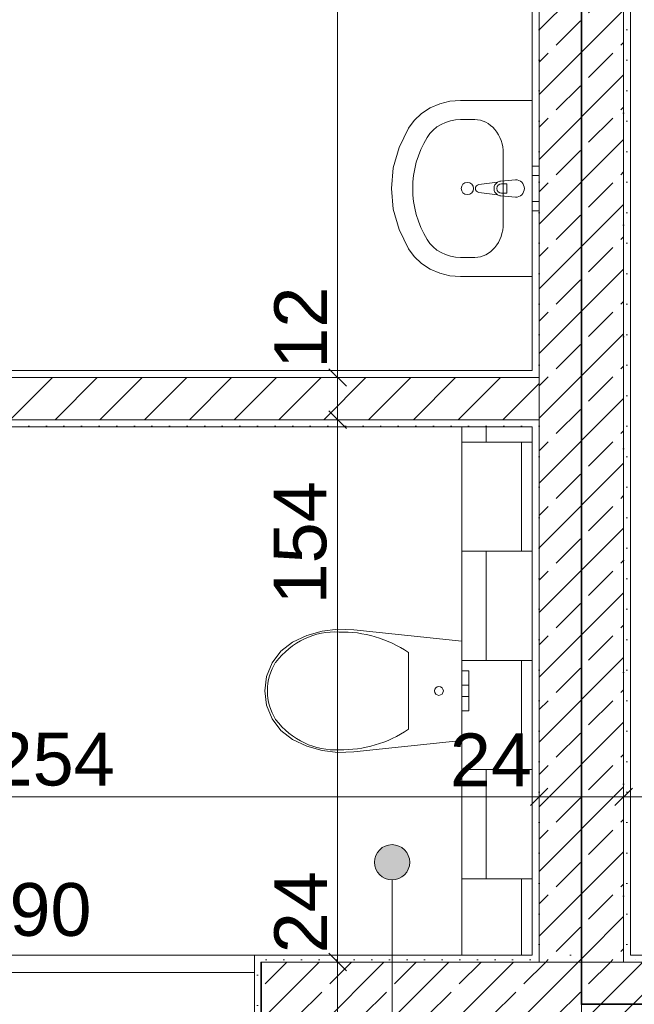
# Model space of a CAD drawing. Header units: millimetres. Extents: x -126905 to -83905, y -179170 to 5194.
# Tile 20 of 56: x -113626 to -111879, y -102967 to -100170. Entities that reach past the tile are written whole.
import ezdxf
from ezdxf.enums import TextEntityAlignment as Align

# ---------------------------------------------------------------- set-up
doc = ezdxf.new("R2010")
doc.units = ezdxf.units.MM
doc.header["$MEASUREMENT"] = 0
doc.linetypes.add('Kropki i Kreski', pattern=[335.138881, 176.388884, -88.194442, 0, -70.555556])
doc.linetypes.add('Kropkowana', pattern=[317.499995, 0, -317.499995])
for name, color, linetype, lineweight in [('Nowe_0_Nr_pióra__41', 7, 'Continuous', 13), ('Nowe_Konstrukcja - Stropy_Nr_pióra__126', 255, 'Continuous', 0), ('Nowe_Konstrukcja - Ściany zew_Nr_pióra__21', 7, 'Continuous', 20), ('Nowe_Konstrukcja - Ściany zew_Nr_pióra__3', 7, 'Continuous', 13), ('Nowe_Okna Archicada_Nr_pióra__3', 7, 'Continuous', 13), ('Nowe_Osie_Nr_pióra__4', 8, 'Continuous', 13), ('Nowe_Wymiarowanie - Ogólne_Nr_pióra__42', 8, 'Continuous', 25), ('Nowe_zagospodarowanie_Nr_pióra__21', 7, 'Continuous', 20), ('Nowe_Znaczniki okien Archicada_Nr_pióra__2', 8, 'Continuous', 15), ('Nowe_Znaczniki okien Archicada_Nr_pióra__7', 7, 'Continuous', 35)]:
    doc.layers.add(name, color=color, linetype=linetype, lineweight=lineweight)
for name, color, linetype, lineweight, true_color in [('Nowe_0_Nr_pióra__8', 7, 'Continuous', 35, 0xa80f02), ('Nowe_Elementy Modelu - Strefy_Nr_pióra__121', 7, 'Continuous', 0, 0xd5e3e3), ('Nowe_Konstrukcja - Ściany zew_Nr_pióra__23', 7, 'Continuous', 13, 0x858585), ('Nowe_Konstrukcja - Ściany zew_Nr_pióra__62', 7, 'Continuous', 18, 0xaaaaaa), ('Nowe_Wnętrze - Umeblowanie_Nr_pióra__75', 7, 'Continuous', 13, 0xaaaaaa), ('Nowe_Wymiarowanie - Ogólne_Nr_pióra__81', 7, 'Continuous', 13, 0x6a6a6a), ('Nowe_Znaczniki okien Archicada_Nr_pióra__81', 7, 'Continuous', 13, 0x6a6a6a)]:
    doc.layers.add(name, color=color, linetype=linetype, lineweight=lineweight, true_color=true_color)
for name, color, linetype in [('Nowe_Konstrukcja - Stropy', 7, 'Continuous'), ('Nowe_Konstrukcja - Ściany zew', 7, 'Continuous'), ('Nowe_Osie', 7, 'Continuous'), ('Nowe_Wnętrze - Umeblowanie', 7, 'Continuous'), ('Nowe_Wymiarowanie - Ogólne', 7, 'Continuous'), ('Nowe_zagospodarowanie', 7, 'Continuous'), ('Nowe_Znaczniki okien Archicada', 7, 'Continuous')]:
    doc.layers.add(name, color=color, linetype=linetype)
doc.styles.add('STYL_AUTOMATYCZNY_1', font='arial.ttf')
doc.linetypes.add('REI 60', pattern='A,0,[2,PB-ARCH-004 RZUT II PIÄTRA_2.Kondygnacja1.Shx,S=5.15873,R=0,X=0,Y=-0.001199],-650,0', length=650)
doc.dimstyles.new('STYL_AUTOMATYCZNY__1', dxfattribs={"dimtxt": 150, "dimasz": 47.5, "dimexe": 0.18, "dimexo": 0.0625, "dimgap": 0, "dimtad": 1, "dimdec": 0, "dimlfac": 0.1, "dimzin": 0, "dimdsep": 46, "dimtxsty": 'STYL_AUTOMATYCZNY_1', "dimblk": 'ARROWHEAD_6', "dimblk1": 'ARROWHEAD_6', "dimblk2": 'ARROWHEAD_6', "dimcen": 0.09, "dimse1": 1, "dimse2": 1, "dimclrd": 256, "dimclre": 256, "dimclrt": 8, "dimazin": 0, "dimtfac": 1, "dimtdec": 4, "dimtmove": 0, "dimatfit": 3, "dimfxl": 0, "dimtolj": 1, "dimtzin": 0, "dimarcsym": 0})
doc.dimstyles.new('STYL_AUTOMATYCZNY__2', dxfattribs={"dimtxt": 150, "dimasz": 47.5, "dimexe": 0.18, "dimexo": 0.0625, "dimgap": 0, "dimtad": 1, "dimtih": 1, "dimtoh": 1, "dimdec": 0, "dimlfac": 0.1, "dimzin": 0, "dimdsep": 46, "dimtxsty": 'STYL_AUTOMATYCZNY_1', "dimblk": 'ARROWHEAD_6', "dimblk1": 'ARROWHEAD_6', "dimblk2": 'ARROWHEAD_6', "dimcen": 0.09, "dimse1": 1, "dimse2": 1, "dimclrd": 256, "dimclre": 256, "dimclrt": 8, "dimazin": 0, "dimtfac": 1, "dimtdec": 4, "dimtmove": 0, "dimatfit": 3, "dimfxl": 0, "dimtolj": 1, "dimtzin": 0, "dimarcsym": 0})
doc.dimstyles.new('STYL_AUTOMATYCZNY__3', dxfattribs={"dimtxt": 150, "dimasz": 47.5, "dimexe": 0.18, "dimexo": 0.0625, "dimgap": 0, "dimtad": 1, "dimdec": 0, "dimlfac": 0.1, "dimzin": 0, "dimdsep": 46, "dimtxsty": 'STYL_AUTOMATYCZNY_1', "dimblk": 'ARROWHEAD_6', "dimblk1": 'ARROWHEAD_6', "dimblk2": 'ARROWHEAD_6', "dimcen": 0.09, "dimse1": 1, "dimse2": 1, "dimclrd": 256, "dimclre": 256, "dimclrt": 8, "dimazin": 0, "dimtfac": 1, "dimtdec": 4, "dimtmove": 2, "dimatfit": 3, "dimfxl": 0, "dimtolj": 1, "dimtzin": 0, "dimarcsym": 0})
pattern_1 = [(45, (0, 0), (-91.92388, 91.92388), []), (45, (-45.96, 45.96), (-91.92388, 91.92388), [97.5, -32.5])]
pattern_2 = [(0, (0, 0), (0, 86.60254), [0, -50]), (0, (25, 43.3), (0, 86.60254), [0, -50])]
pattern_3 = [(45, (0, 0), (-63.63961, 63.63961), [])]

# ---------------------------------------------------------------- blocks, each defined once
blk = doc.blocks.new('*X56')
at = {"layer": 'Nowe_Konstrukcja - Ściany zew_Nr_pióra__62', "color": 253, "linetype": 'Continuous', "lineweight": 18, "true_color": 0xaaaaaa}
for p, q in [((-112300, -101370), (-112300, -101326.5)), ((-112300, -101370), (-112369.5, -101370)), ((-112169.5, -101370), (-112300, -101370)), ((-112200, -101680), (-112200, -101370)), ((-112200, -101680), (-112369.5, -101680)), ((-112300, -101990), (-112300, -101680)), ((-112169.5, -101680), (-112200, -101680)), ((-112300, -101990), (-112369.5, -101990)), ((-112169.5, -101990), (-112300, -101990)), ((-112200, -102300), (-112200, -101990)), ((-112200, -102300), (-112369.5, -102300)), ((-112300, -102610), (-112300, -102300)), ((-112169.5, -102300), (-112200, -102300)), ((-112300, -102610), (-112369.5, -102610)), ((-112169.5, -102610), (-112300, -102610)), ((-112200, -102826.6), (-112200, -102610))]:
    blk.add_line(p, q, dxfattribs=at)
blk = doc.blocks.new('Wypełnienie_1_1', base_point=(0, 0))
at = {"layer": 'Nowe_Konstrukcja - Ściany zew_Nr_pióra__62', "color": 253, "linetype": 'Continuous', "lineweight": 18, "true_color": 0xaaaaaa}
blk.add_blockref('*X56', (0, 0), dxfattribs=at)
blk = doc.blocks.new('Strop_1_1', base_point=(-95969.4, -92006.6))
at = {"layer": 'Nowe_Konstrukcja - Stropy_Nr_pióra__126', "color": 255, "linetype": 'Kropkowana', "lineweight": 0, "flags": 128}
blk.add_lwpolyline([(-95969.4, -92006.6), (-121789.5, -92006.6), (-121789.5, -102826.6), (-111909.5, -102826.6), (-111909.5, -100086.6), (-107469, -100086.6), (-107469, -102826.6), (-95969.4, -102826.6)], close=True, dxfattribs=at)
blk = doc.blocks.new('Ściana_4_1', base_point=(-112029.5, -97746.6))
at = {"layer": 'Nowe_Konstrukcja - Ściany zew_Nr_pióra__23', "linetype": 'Continuous', "lineweight": 13, "true_color": 0x858585}
h = blk.add_hatch(dxfattribs=at)
h.set_pattern_fill('Tynk_0001', color=252, style=0, pattern_type=2)
h.set_pattern_definition(pattern_2)
h.paths.add_polyline_path([(-112149.5, -101166.5), (-112149.5, -98758), (-112169.5, -98758), (-112169.5, -101166.5)])
h = blk.add_hatch(dxfattribs=at)
h.set_pattern_fill('Beton_zbrojony_0001', color=252, style=0, pattern_type=2)
h.set_pattern_definition(pattern_1)
h.paths.add_polyline_path([(-112149.5, -100086.6), (-112149.5, -102826.6), (-111909.5, -102826.6), (-111909.5, -100086.6)])
h = blk.add_hatch(dxfattribs=at)
h.set_pattern_fill('Tynk_0001', color=252, style=0, pattern_type=2)
h.set_pattern_definition(pattern_2)
h.paths.add_polyline_path([(-111909.5, -100106.6), (-111909.5, -102826.6), (-111889.5, -102826.6), (-111889.5, -100106.6)])
h = blk.add_hatch(dxfattribs=at)
h.set_pattern_fill('Tynk_0001', color=252, style=0, pattern_type=2)
h.set_pattern_definition(pattern_2)
h.paths.add_polyline_path([(-112149.5, -101186.5), (-112149.5, -101166.5), (-112169.5, -101166.5), (-112169.5, -101186.5)])
h = blk.add_hatch(dxfattribs=at)
h.set_pattern_fill('Tynk_0001', color=252, style=0, pattern_type=2)
h.set_pattern_definition(pattern_2)
h.paths.add_polyline_path([(-112149.5, -101326.5), (-112149.5, -101306.5), (-112169.5, -101306.5), (-112169.5, -101326.5)])
h = blk.add_hatch(dxfattribs=at)
h.set_pattern_fill('Tynk_0001', color=252, style=0, pattern_type=2)
h.set_pattern_definition(pattern_2)
h.paths.add_polyline_path([(-112169.5, -101326.5), (-112169.5, -102826.6), (-112149.5, -102826.6), (-112149.5, -101326.5)])
h = blk.add_hatch(dxfattribs=at)
h.set_pattern_fill('Beton_zbrojony_0001', color=252, style=0, pattern_type=2)
h.set_pattern_definition(pattern_1)
h.paths.add_polyline_path([(-111909.5, -102826.6), (-112149.5, -102826.6), (-112149.5, -102846.6), (-111909.5, -102846.6)])
at = {"layer": 'Nowe_Konstrukcja - Ściany zew_Nr_pióra__21', "color": 7, "linetype": 'Continuous', "lineweight": 20, "flags": 128}
for points in [[(-112169.5, -98758), (-112169.5, -101166.5)], [(-111889.5, -102826.6), (-111889.5, -100106.6)], [(-112169.5, -101326.5), (-112169.5, -102826.6)]]:
    blk.add_lwpolyline(points, dxfattribs=at)
at = {"layer": 'Nowe_Konstrukcja - Ściany zew_Nr_pióra__3', "color": 7, "linetype": 'Continuous', "lineweight": 13}
for p, q in [((-112149.5, -100086.6), (-112149.5, -101186.5)), ((-111909.5, -102826.6), (-111909.5, -100086.6)), ((-112149.5, -101186.5), (-112169.5, -101186.5)), ((-112149.5, -101306.5), (-112149.5, -101186.5)), ((-112169.5, -101306.5), (-112149.5, -101306.5)), ((-112149.5, -101306.5), (-112149.5, -102826.6)), ((-112149.5, -102826.6), (-112149.5, -102846.6)), ((-111909.5, -102846.6), (-111909.5, -102826.6)), ((-112149.5, -102846.6), (-111909.5, -102846.6))]:
    blk.add_line(p, q, dxfattribs=at)
blk = doc.blocks.new('Ściana_7_1', base_point=(-112029.5, -101326.5))
at = {"layer": 'Nowe_Konstrukcja - Ściany zew_Nr_pióra__23', "linetype": 'Continuous', "lineweight": 13, "true_color": 0x858585}
h = blk.add_hatch(dxfattribs=at)
h.set_pattern_fill('Tynk_0001', color=252, style=0, pattern_type=2)
h.set_pattern_definition(pattern_2)
h.paths.add_polyline_path([(-113719.5, -101186.5), (-112169.5, -101186.5), (-112169.5, -101166.5), (-113719.5, -101166.5)])
h = blk.add_hatch(dxfattribs=at)
h.set_pattern_fill('Bloczki_ceramiczne_0001', color=252, style=0, pattern_type=2)
h.set_pattern_definition(pattern_3)
h.paths.add_polyline_path([(-113719.5, -101186.5), (-113719.5, -101266.5), (-113719.5, -101306.5), (-112169.5, -101306.5), (-112169.5, -101186.5)])
h = blk.add_hatch(dxfattribs=at)
h.set_pattern_fill('Bloczki_ceramiczne_0001', color=252, style=0, pattern_type=2)
h.set_pattern_definition(pattern_3)
h.paths.add_polyline_path([(-112149.5, -101306.5), (-112149.5, -101186.5), (-112169.5, -101186.5), (-112169.5, -101306.5)])
h = blk.add_hatch(dxfattribs=at)
h.set_pattern_fill('Tynk_0001', color=252, style=0, pattern_type=2)
h.set_pattern_definition(pattern_2)
h.paths.add_polyline_path([(-113719.5, -101326.5), (-112169.5, -101326.5), (-112169.5, -101306.5), (-113719.5, -101306.5)])
at = {"layer": 'Nowe_Konstrukcja - Ściany zew_Nr_pióra__21', "color": 7, "linetype": 'Continuous', "lineweight": 20, "flags": 128}
for points in [[(-112169.5, -101166.5), (-113719.5, -101166.5)], [(-113719.5, -101326.5), (-112169.5, -101326.5)]]:
    blk.add_lwpolyline(points, dxfattribs=at)
at = {"layer": 'Nowe_Konstrukcja - Ściany zew_Nr_pióra__3', "color": 7, "linetype": 'Continuous', "lineweight": 13}
for p, q in [((-112169.5, -101186.5), (-113719.5, -101186.5)), ((-112149.5, -101186.5), (-112169.5, -101186.5)), ((-112149.5, -101306.5), (-112149.5, -101186.5)), ((-113719.5, -101306.5), (-112169.5, -101306.5)), ((-112169.5, -101306.5), (-112149.5, -101306.5))]:
    blk.add_line(p, q, dxfattribs=at)
blk = doc.blocks.new('Ściana_28_1', base_point=(-112940.5, -102966.6))
at = {"layer": 'Nowe_Konstrukcja - Ściany zew_Nr_pióra__23', "linetype": 'Continuous', "lineweight": 13, "true_color": 0x858585}
h = blk.add_hatch(dxfattribs=at)
h.set_pattern_fill('Tynk_0001', color=252, style=0, pattern_type=2)
h.set_pattern_definition(pattern_2)
h.paths.add_polyline_path([(-112169.5, -102826.6), (-112940.5, -102826.6), (-112940.5, -102846.6), (-112169.5, -102846.6)])
h = blk.add_hatch(dxfattribs=at)
h.set_pattern_fill('Tynk_0001', color=252, style=0, pattern_type=2)
h.set_pattern_definition(pattern_2)
h.paths.add_polyline_path([(-112149.5, -102826.6), (-112169.5, -102826.6), (-112169.5, -102846.6), (-112149.5, -102846.6)])
h = blk.add_hatch(dxfattribs=at)
h.set_pattern_fill('Tynk_0001', color=252, style=0, pattern_type=2)
h.set_pattern_definition(pattern_2)
h.paths.add_polyline_path([(-111889.5, -102826.6), (-111909.5, -102826.6), (-111909.5, -102846.6), (-111889.5, -102846.6)])
h = blk.add_hatch(dxfattribs=at)
h.set_pattern_fill('Tynk_0001', color=252, style=0, pattern_type=2)
h.set_pattern_definition(pattern_2)
h.paths.add_polyline_path([(-107479.2, -102826.6), (-111889.5, -102826.6), (-111889.5, -102846.6), (-107479.2, -102846.6)])
h = blk.add_hatch(dxfattribs=at)
h.set_pattern_fill('Beton_zbrojony_0001', color=252, style=0, pattern_type=2)
h.set_pattern_definition(pattern_1)
h.paths.add_polyline_path([(-112940.5, -102846.6), (-112940.5, -103086.6), (-107479.2, -103086.6), (-107479.2, -102846.6)])
at = {"layer": 'Nowe_Konstrukcja - Ściany zew_Nr_pióra__21', "color": 7, "linetype": 'Continuous', "lineweight": 20, "flags": 128}
for points in [[(-112169.5, -102826.6), (-112940.5, -102826.6)], [(-107479.2, -102826.6), (-111889.5, -102826.6)], [(-112940.5, -102846.6), (-112940.5, -103086.6)]]:
    blk.add_lwpolyline(points, dxfattribs=at)
at = {"layer": 'Nowe_Konstrukcja - Ściany zew_Nr_pióra__3', "color": 7, "linetype": 'Continuous', "lineweight": 13}
for p, q in [((-112149.5, -102826.6), (-112149.5, -102846.6)), ((-111909.5, -102846.6), (-111909.5, -102826.6)), ((-112149.5, -102846.6), (-112940.5, -102846.6)), ((-112149.5, -102846.6), (-111909.5, -102846.6)), ((-107479.2, -102846.6), (-111909.5, -102846.6))]:
    blk.add_line(p, q, dxfattribs=at)
blk = doc.blocks.new('Okno 27_4')
at = {"layer": 'Nowe_Okna Archicada_Nr_pióra__3', "color": 7, "linetype": 'Continuous', "lineweight": 13}
for p, q in [((-750, 260), (-730, 260)), ((-730, 0), (-730, 260)), ((750, 260), (730, 260)), ((730, 0), (730, 260)), ((-730, 210), (730, 210)), ((-750, 0), (-725, 0)), ((-750, -50), (-750, 0)), ((-750, -50), (-750, 0)), ((-725, 25), (-675, 25)), ((-725, -25), (-725, 25)), ((-725, 0), (-725, -25)), ((-675, 25), (675, 25)), ((-675, 25), (-675, -25)), ((-675, 25), (675, 25)), ((-675, 0), (675, 0)), ((675, -25), (675, 25)), ((675, 25), (725, 25)), ((725, 25), (725, -25)), ((725, -25), (725, 0)), ((725, 0), (750, 0)), ((750, -50), (750, 0)), ((750, -50), (750, 0)), ((-725, -25), (-700, -25)), ((-675, -25), (-725, -25)), ((-700, -25), (-700, -50)), ((675, -25), (-675, -25)), ((725, -25), (675, -25)), ((700, -50), (700, -25)), ((700, -25), (725, -25)), ((-700, -50), (-750, -50)), ((-730, -50), (-730, -170)), ((700, -50), (-700, -50)), ((750, -50), (700, -50)), ((730, -50), (730, -170)), ((-750, -170), (-730, -170)), ((-730, -170), (730, -170)), ((750, -170), (730, -170))]:
    blk.add_line(p, q, dxfattribs=at)
blk = doc.blocks.new('Znacznik O 27_18')
at = {"layer": 'Nowe_Znaczniki okien Archicada_Nr_pióra__2', "color": 8, "linetype": 'Continuous', "lineweight": 15, "flags": 128}
blk.add_lwpolyline([(-200, -1180, 1), (200, -1180, 1)], format="xyb", close=True, dxfattribs=at)
at = {"layer": 'Nowe_Znaczniki okien Archicada_Nr_pióra__81', "color": 251, "linetype": 'Continuous', "lineweight": 13, "true_color": 0x6a6a6a}
blk.add_line((0, -980), (0, 300), dxfattribs=at)
at = {"layer": 'Nowe_Znaczniki okien Archicada_Nr_pióra__7', "color": 7, "lineweight": 35, "char_height": 150, "attachment_point": 7, "style": 'STYL_AUTOMATYCZNY_1'}
for s, insert in [('\\A1;{\\pql;\\pt0;\\fArial|b0|i0|c238|p0;\\W1.000000;hp 90\\fArial|b0|i0|c238|p0;\\W1.000000;\\A1{\\H.66x;\\S^  ;}\\fArial|b0|i0|c238|p0;\\W1.000000;\\fArial|b0|i0|c238|p0;\\W1.000000;}', (-257.4, 9.1)), ('\\A1;{\\pql;\\pt0;\\fArial|b0|i0|c238|p0;\\W1.000000;O5\\fArial|b0|i0|c238|p0;\\W1.000000;\\fArial|b0|i0|c238|p0;\\W1.000000;\\fArial|b0|i0|c238|p0;\\W1.000000;}', (-137.2, -1257.5))]:
    blk.add_mtext(s, dxfattribs=dict(at, insert=insert))
at = {"layer": 'Nowe_Znaczniki okien Archicada_Nr_pióra__7', "color": 7, "lineweight": 35, "char_height": 150, "attachment_point": 7, "rotation": 90, "style": 'STYL_AUTOMATYCZNY_1'}
for s, insert in [('\\A1;{\\pql;\\pt0;\\fArial|b0|i0|c238|p0;\\W1.000000;150\\fArial|b0|i0|c238|p0;\\W1.000000;\\A1{\\H.66x;\\S^  ;}\\fArial|b0|i0|c238|p0;\\W1.000000;\\fArial|b0|i0|c238|p0;\\W1.000000;}', (-72.5, -852.5)), ('\\A1;{\\pql;\\pt0;\\fArial|b0|i0|c238|p0;\\W1.000000;196\\fArial|b0|i0|c238|p0;\\W1.000000;\\A1{\\H.66x;\\S^  ;}\\fArial|b0|i0|c238|p0;\\W1.000000;\\fArial|b0|i0|c238|p0;\\W1.000000;}', (227.5, -852.5))]:
    blk.add_mtext(s, dxfattribs=dict(at, insert=insert))
blk = doc.blocks.new('Ściana_42_1', base_point=(-114438.8, -102966.6))
at = {"layer": 'Nowe_Konstrukcja - Ściany zew_Nr_pióra__23', "linetype": 'Continuous', "lineweight": 13, "true_color": 0x858585}
h = blk.add_hatch(dxfattribs=at)
h.set_pattern_fill('Tynk_0001', color=252, style=0, pattern_type=2)
h.set_pattern_definition(pattern_2)
h.paths.add_polyline_path([(-114438.7, -102826.6), (-114438.8, -102826.6), (-114438.8, -102846.6), (-114438.7, -102846.6)])
h = blk.add_hatch(dxfattribs=at)
h.set_pattern_fill('Tynk_0001', color=252, style=0, pattern_type=2)
h.set_pattern_definition(pattern_2)
h.paths.add_polyline_path([(-114418.7, -102826.6), (-114438.7, -102826.6), (-114438.7, -102846.6), (-114438.7, -103086.6), (-114418.7, -103086.6)])
h = blk.add_hatch(dxfattribs=at)
h.set_pattern_fill('Tynk_0001', color=252, style=0, pattern_type=2)
h.set_pattern_definition(pattern_2)
h.paths.add_polyline_path([(-112938.7, -102826.6), (-112958.7, -102826.6), (-112958.7, -103086.6), (-112938.7, -103086.6), (-112938.7, -102846.6)])
h = blk.add_hatch(dxfattribs=at)
h.set_pattern_fill('Bloczki_ceramiczne_0001', color=252, style=0, pattern_type=2)
h.set_pattern_definition(pattern_3)
h.paths.add_polyline_path([(-114438.8, -102846.6), (-114438.8, -103086.6), (-114438.7, -103086.6), (-114438.7, -102846.6)])
h = blk.add_hatch(dxfattribs=at)
h.set_pattern_fill('Izolacja_miękka_0001', color=252, style=0, pattern_type=2)
h.set_pattern_definition([(60, (0, 0), (-64.951905, 37.5), []), (120, (0, 0), (64.951905, 37.5), [])])
h.paths.add_polyline_path([(-114438.8, -103236.6), (-114438.7, -103236.6), (-114438.7, -103136.6), (-114438.7, -103086.6), (-114438.8, -103086.6)])
h = blk.add_hatch(dxfattribs=at)
h.set_pattern_fill('Tynk_0001', color=252, style=0, pattern_type=2)
h.set_pattern_definition(pattern_2)
h.paths.add_polyline_path([(-114438.7, -103256.6), (-114418.7, -103256.6), (-114418.7, -103136.6), (-114438.7, -103136.6), (-114438.7, -103236.6)])
h = blk.add_hatch(dxfattribs=at)
h.set_pattern_fill('Tynk_0001', color=252, style=0, pattern_type=2)
h.set_pattern_definition(pattern_2)
h.paths.add_polyline_path([(-112958.7, -103256.6), (-112938.7, -103256.6), (-112938.7, -103236.6), (-112938.7, -103136.6), (-112958.7, -103136.6)])
h = blk.add_hatch(dxfattribs=at)
h.set_pattern_fill('Tynk_0001', color=252, style=0, pattern_type=2)
h.set_pattern_definition(pattern_2)
h.paths.add_polyline_path([(-114438.7, -103236.6), (-114438.8, -103236.6), (-114438.8, -103256.6), (-114438.7, -103256.6)])
at = {"layer": 'Nowe_Konstrukcja - Ściany zew_Nr_pióra__21', "color": 7, "linetype": 'Continuous', "lineweight": 20}
for p, q in [((-114438.7, -102826.6), (-114418.7, -102826.6)), ((-114418.7, -103086.6), (-114418.7, -102826.6)), ((-112958.7, -103086.6), (-112958.7, -102826.6)), ((-112938.7, -102826.6), (-112958.7, -102826.6)), ((-114438.7, -103086.6), (-114418.7, -103086.6)), ((-114438.7, -103136.6), (-114438.7, -103086.6)), ((-112938.7, -103086.6), (-112958.7, -103086.6)), ((-112938.7, -103136.6), (-112938.7, -103086.6)), ((-114438.7, -103136.6), (-114418.7, -103136.6)), ((-114418.7, -103136.6), (-114418.7, -103256.6)), ((-112958.7, -103136.6), (-112958.7, -103256.6)), ((-112938.7, -103136.6), (-112958.7, -103136.6)), ((-114438.7, -103256.6), (-114418.7, -103256.6)), ((-112938.7, -103256.6), (-112958.7, -103256.6))]:
    blk.add_line(p, q, dxfattribs=at)
at = {"layer": 'Nowe_Konstrukcja - Ściany zew_Nr_pióra__21', "color": 7, "linetype": 'Continuous', "lineweight": 20, "flags": 128}
for points in [[(-114438.7, -102826.6), (-114438.8, -102826.6)], [(-114438.8, -103236.6), (-114438.8, -103256.6)]]:
    blk.add_lwpolyline(points, dxfattribs=at)
at = {"layer": 'Nowe_Konstrukcja - Ściany zew_Nr_pióra__3', "color": 7, "linetype": 'Continuous', "lineweight": 13}
for p, q in [((-114438.7, -102846.6), (-114438.8, -102846.6)), ((-114438.7, -102846.6), (-114438.7, -103086.6)), ((-112938.7, -102846.6), (-112938.7, -103086.6)), ((-114438.8, -103086.6), (-114438.7, -103086.6)), ((-114438.7, -103236.6), (-114438.7, -103136.6)), ((-112938.7, -103236.6), (-112938.7, -103136.6)), ((-114438.8, -103236.6), (-114438.7, -103236.6))]:
    blk.add_line(p, q, dxfattribs=at)
at = {"layer": 'Nowe_Okna Archicada_Nr_pióra__3', "color": 7, "linetype": 'Continuous', "lineweight": 13, "xscale": -1, "zscale": 1000}
blk.add_blockref('Okno 27_4', (-113688.7, -103086.6), dxfattribs=at)
at = {"layer": 'Nowe_Znaczniki okien Archicada', "color": 251, "lineweight": 13, "true_color": 0x6a6a6a}
blk.add_blockref('Znacznik O 27_18', (-113688.7, -102826.6), dxfattribs=at)
blk = doc.blocks.new('WC 27')
at = {"layer": 'Nowe_Wnętrze - Umeblowanie_Nr_pióra__75', "color": 253, "linetype": 'Continuous', "lineweight": 13, "true_color": 0xaaaaaa}
for p, q in [((-57, 20), (-40.3, 20)), ((-57, 0), (-57, 20)), ((-40.3, 20), (-16, 20)), ((-16, 20), (-11.3, 20)), ((-16, 0), (-16, 20)), ((-11.3, 20), (0, 20)), ((0, 20), (11.3, 20)), ((0, 0), (11.3, 0)), ((11.3, 20), (16, 20)), ((11.3, 0), (16, 0)), ((16, 0), (16, 20)), ((16, 20), (40.3, 20)), ((16, 0), (40.3, 0)), ((40.3, 20), (57, 20)), ((40.3, 0), (57, 0)), ((57, 0), (57, 20)), ((-57, 0), (-40.3, 0)), ((-40.3, 0), (-16, 0)), ((-16, 0), (-11.3, 0)), ((-11.3, 0), (0, 0)), ((0, -151.4), (-108.9, -151.4)), ((108.9, -151.4), (0, -151.4))]:
    blk.add_line(p, q, dxfattribs=at)
at = {"layer": 'Nowe_Wnętrze - Umeblowanie_Nr_pióra__75', "color": 253, "linetype": 'Continuous', "lineweight": 13, "true_color": 0xaaaaaa, "flags": 128}
blk.add_lwpolyline([(-169.4, -396.7), (-157, -440.3), (-138, -481.3), (-112.4, -513.9), (-79.4, -538.8), (-41, -554.6), (0, -560), (41, -554.6), (79.4, -538.8), (112.4, -513.9), (138, -481.3), (157, -440.3), (169.4, -396.7), (174.9, -351.8), (173.3, -306.6), (141, 0), (-141, 0), (-173.3, -306.6), (-174.9, -351.8)], close=True, dxfattribs=at)
at = {"layer": 'Nowe_Wnętrze - Umeblowanie_Nr_pióra__75', "color": 253, "linetype": 'Continuous', "lineweight": 13, "true_color": 0xaaaaaa}
blk.add_circle((0, -65), 12.7, dxfattribs=at)
for centre, major_axis, start_param, end_param in [((258.1, -339.4), (425.3, 0), 2.612188, 3.165208), ((-258.1, -339.4), (425.3, 0), 6.259567, 6.812588), ((89.5, -360.8), (256.9, 0), 3.085861, 3.98645), ((-89.5, -360.8), (256.9, 0), 5.438324, 6.338913), ((0.8, -431.2), (138.5, 0), 4.079884, 4.706528), ((-0.8, -431.2), (138.5, 0), 4.71825, 5.344894)]:
    blk.add_ellipse(centre, major_axis=major_axis, ratio=0.875546, start_param=start_param, end_param=end_param, dxfattribs=at)
blk = doc.blocks.new('Umywalka 27')
at = {"layer": 'Nowe_Wnętrze - Umeblowanie_Nr_pióra__75', "color": 253, "linetype": 'Continuous', "lineweight": 13, "true_color": 0xaaaaaa}
for p, q in [((99, -82.1), (-99, -82.1)), ((-13.6, -86.8), (-13.6, -72)), ((-13.6, -72), (13.6, -72)), ((13.6, -72), (13.6, -86.8)), ((-195.7, -162.9), (-195.7, -203.6)), ((195.7, -162.9), (195.7, -203.6))]:
    blk.add_line(p, q, dxfattribs=at)
at = {"layer": 'Nowe_Wnętrze - Umeblowanie_Nr_pióra__75', "color": 253, "linetype": 'Continuous', "lineweight": 13, "true_color": 0xaaaaaa, "flags": 128}
for points in [[(-250, 0), (-250, -203.6), (-247.6, -233.6), (-240.4, -262.6), (-228.7, -289.8), (-212.9, -314.1), (-193.5, -335), (-171, -351.6), (-116.7, -378.3), (-59.1, -394.5), (0, -400), (59.1, -394.5), (116.7, -378.3), (171, -351.6), (193.5, -335), (212.9, -314.1), (228.7, -289.8), (240.4, -262.6), (247.6, -233.6), (250, -203.6), (250, 0)], [(-63.5, 0), (-36.5, 0), (-36.5, 20), (-63.5, 20)], [(36.5, 0), (63.5, 0), (63.5, 20), (36.5, 20)]]:
    blk.add_lwpolyline(points, close=True, dxfattribs=at)
blk.add_lwpolyline([(-25, -47.1), (-21, -89, 0.12102), (-17.7, -98.5), (-11.1, -151.5, 0.882566), (11.1, -151.5), (17.7, -98.5, 0.12102), (21, -89), (25, -47.1, 1)], format="xyb", close=True, dxfattribs=at)
at = {"layer": 'Nowe_Wnętrze - Umeblowanie_Nr_pióra__75', "color": 253, "linetype": 'Continuous', "lineweight": 13, "true_color": 0xaaaaaa}
blk.add_circle((0, -184.1), 17.5, dxfattribs=at)
for centre, radius, start, end in [((0, -87.1), 21.1, 212.771, 327.229), ((0, -86.8), 13.6, 180, 0)]:
    blk.add_arc(centre, radius, start, end, dxfattribs=at)
for centre, major_axis, ratio, start_param, end_param in [((-98.9, -162.9), (96.7, 0), 0.835889, 1.570796, 3.141593), ((98.9, -162.9), (96.7, 0), 0.835889, 0, 1.570796), ((-99, -203.6), (0, 107.7), 0.896739, 1.570796, 2.644618), ((99, -203.6), (0, 107.7), 0.896739, 3.638567, 4.712389), ((0, 0), (0, 339.4), 0.896739, 2.644618, 3.638567)]:
    blk.add_ellipse(centre, major_axis=major_axis, ratio=ratio, start_param=start_param, end_param=end_param, dxfattribs=at)
blk = doc.blocks.new('Standardowy znacznik osi_3')
at = {"layer": 'Nowe_Osie_Nr_pióra__4', "color": 8, "linetype": 'Kropki i Kreski', "lineweight": 13}
blk.add_line((1000, 0), (16473, 0), dxfattribs=at)
at = {"layer": 'Nowe_Osie_Nr_pióra__4', "color": 8, "lineweight": 13, "style": 'STYL_AUTOMATYCZNY_1'}
for tag, p in [('AC_MarkerText_1_0', (-67.9, -57.1)), ('AC_MarkerText_1_1', (17905.2, -57.1))]:
    blk.add_attdef(tag, text='', height=250, rotation=270, dxfattribs=at).set_placement(p, align=Align.TOP_CENTER)
blk = doc.blocks.new('Polilinia_2_1', base_point=(-112567.4, -102563.2))
at = {"layer": 'Nowe_zagospodarowanie', "linetype": 'Continuous', "lineweight": 0, "true_color": 0x000000}
blk.add_hatch(color=18, dxfattribs=at).paths.add_polyline_path([(-112617.4, -102563.2), (-112613.6, -102582.4), (-112602.8, -102598.6), (-112586.6, -102609.4), (-112567.4, -102613.2), (-112548.3, -102609.4), (-112532.1, -102598.6), (-112521.2, -102582.4), (-112517.4, -102563.2), (-112521.2, -102544.1), (-112532.1, -102527.9), (-112548.3, -102517), (-112567.4, -102513.2), (-112586.6, -102517), (-112602.8, -102527.9), (-112613.6, -102544.1)])
at = {"layer": 'Nowe_zagospodarowanie_Nr_pióra__21', "color": 7, "linetype": 'Continuous', "lineweight": 20, "flags": 128}
blk.add_lwpolyline([(-112567.4, -102613.2), (-112567.4, -103638.5)], dxfattribs=at)
at = {"layer": 'Nowe_zagospodarowanie_Nr_pióra__21', "color": 7, "linetype": 'Continuous', "lineweight": 20}
blk.add_circle((-112567.4, -102563.2), 50, dxfattribs=at)
blk = doc.blocks.new('*D228')
at = {"layer": 'Nowe_Wymiarowanie - Ogólne_Nr_pióra__81', "color": 251, "linetype": 'Continuous', "lineweight": 13, "true_color": 0x6a6a6a}
for p, q in [((-111934.5, -99309.7), (-111884.5, -99259.7)), ((-111909.5, -99237.8), (-111909.5, -99331.6)), ((-110484.5, -99309.7), (-110434.5, -99259.7)), ((-110459.5, -99237.8), (-110459.5, -99331.6)), ((-110459.5, -99284.7), (-111909.5, -99284.7))]:
    blk.add_line(p, q, dxfattribs=at)
at = {"layer": 'Nowe_Wymiarowanie - Ogólne_Nr_pióra__42', "color": 8, "lineweight": 25, "char_height": 150, "attachment_point": 7, "style": 'STYL_AUTOMATYCZNY_1'}
for s, insert in [('\\A1;{\\pql;\\fArial|b0|i0|c238|p0;\\W1.000000;24}', (-111884.5, -99254.7)), ('\\A1;{\\pql;\\fArial|b0|i0|c238|p0;\\W1.000000;145}', (-111356.1, -99254.7)), ('\\A1;{\\pql;\\fArial|b0|i0|c238|p0;\\W1.000000;12}', (-110713.3, -99254.7))]:
    blk.add_mtext(s, dxfattribs=dict(at, insert=insert))
blk = doc.blocks.new('ARROWHEAD_6')
at = {"color": 0, "linetype": 'Continuous', "lineweight": 0}
for p, q in [((0, 0), (-1, 0)), ((-0.5, -0.5), (0.5, 0.5))]:
    blk.add_line(p, q, dxfattribs=at)
blk = doc.blocks.new('*D229')
at = {"layer": 'Nowe_Wymiarowanie - Ogólne_Nr_pióra__81', "color": 251, "linetype": 'Continuous', "lineweight": 13, "true_color": 0x6a6a6a}
for p, q in [((-112174.5, -99309.7), (-112124.5, -99259.7)), ((-111934.5, -99309.7), (-111884.5, -99259.7)), ((-111909.5, -99237.8), (-111909.5, -99331.6)), ((-111909.5, -99284.7), (-112149.5, -99284.7))]:
    blk.add_line(p, q, dxfattribs=at)
blk = doc.blocks.new('*D230')
at = {"layer": 'Nowe_Wymiarowanie - Ogólne_Nr_pióra__81', "color": 251, "linetype": 'Continuous', "lineweight": 13, "true_color": 0x6a6a6a}
for p, q in [((-113594.5, -99309.7), (-113544.5, -99259.7)), ((-112174.5, -99309.7), (-112124.5, -99259.7)), ((-112149.5, -99237.8), (-112149.5, -99331.6)), ((-112149.5, -99284.7), (-113569.5, -99284.7)), ((-111909.5, -99284.7), (-112149.5, -99284.7))]:
    blk.add_line(p, q, dxfattribs=at)
at = {"layer": 'Nowe_Wymiarowanie - Ogólne_Nr_pióra__42', "color": 8, "lineweight": 25, "insert": (-113227.7, -99254.7), "char_height": 150, "attachment_point": 7, "style": 'STYL_AUTOMATYCZNY_1'}
blk.add_mtext('\\A1;{\\pql;\\fArial|b0|i0|c238|p0;\\W1.000000;142}', dxfattribs=at)
blk = doc.blocks.new('*D231')
at = {"layer": 'Nowe_Wymiarowanie - Ogólne_Nr_pióra__81', "color": 251, "linetype": 'Continuous', "lineweight": 13, "true_color": 0x6a6a6a}
for p, q in [((-114664.5, -99259.7), (-114714.5, -99309.7)), ((-114689.5, -99237.8), (-114689.5, -99331.6)), ((-113594.5, -99309.7), (-113544.5, -99259.7)), ((-113569.5, -99237.8), (-113569.5, -99331.6)), ((-114689.5, -99284.7), (-114727, -99284.7)), ((-113569.5, -99284.7), (-114689.5, -99284.7)), ((-112149.5, -99284.7), (-113569.5, -99284.7))]:
    blk.add_line(p, q, dxfattribs=at)
at = {"layer": 'Nowe_Wymiarowanie - Ogólne_Nr_pióra__42', "color": 8, "lineweight": 25, "insert": (-114293.5, -99254.7), "char_height": 150, "attachment_point": 7, "style": 'STYL_AUTOMATYCZNY_1'}
blk.add_mtext('\\A1;{\\pql;\\fArial|b0|i0|c238|p0;\\W1.000000;112}', dxfattribs=at)
blk = doc.blocks.new('*D284')
at = {"layer": 'Nowe_Wymiarowanie - Ogólne_Nr_pióra__81', "color": 251, "linetype": 'Continuous', "lineweight": 13, "true_color": 0x6a6a6a}
for p, q in [((-114689.5, -102424.3), (-114689.5, -102330.5)), ((-114664.5, -102352.4), (-114714.5, -102402.4)), ((-112124.5, -102352.4), (-112174.5, -102402.4)), ((-114689.5, -102377.4), (-112149.5, -102377.4))]:
    blk.add_line(p, q, dxfattribs=at)
at = {"layer": 'Nowe_Wymiarowanie - Ogólne_Nr_pióra__42', "color": 8, "lineweight": 25, "char_height": 150, "attachment_point": 7, "style": 'STYL_AUTOMATYCZNY_1'}
for s, insert in [('\\A1;{\\pql;\\fArial|b0|i0|c238|p0;\\W1.000000;254}', (-113705.5, -102347.4)), ('\\A1;{\\pql;\\fArial|b0|i0|c238|p0;\\W1.000000;24}', (-112403.3, -102347.4))]:
    blk.add_mtext(s, dxfattribs=dict(at, insert=insert))
blk = doc.blocks.new('*D285')
at = {"layer": 'Nowe_Wymiarowanie - Ogólne_Nr_pióra__81', "color": 251, "linetype": 'Continuous', "lineweight": 13, "true_color": 0x6a6a6a}
for p, q in [((-112149.5, -102424.3), (-112149.5, -102330.5)), ((-112124.5, -102352.4), (-112174.5, -102402.4)), ((-111884.5, -102352.4), (-111934.5, -102402.4)), ((-114689.5, -102377.4), (-112149.5, -102377.4)), ((-112149.5, -102377.4), (-111909.5, -102377.4))]:
    blk.add_line(p, q, dxfattribs=at)
blk = doc.blocks.new('*D286')
at = {"layer": 'Nowe_Wymiarowanie - Ogólne_Nr_pióra__81', "color": 251, "linetype": 'Continuous', "lineweight": 13, "true_color": 0x6a6a6a}
for p, q in [((-111909.5, -102424.3), (-111909.5, -102330.5)), ((-105849.5, -102424.3), (-105849.5, -102330.5)), ((-111884.5, -102352.4), (-111934.5, -102402.4)), ((-105824.5, -102352.4), (-105874.5, -102402.4)), ((-112149.5, -102377.4), (-111909.5, -102377.4)), ((-111909.5, -102377.4), (-105849.5, -102377.4))]:
    blk.add_line(p, q, dxfattribs=at)
at = {"layer": 'Nowe_Wymiarowanie - Ogólne_Nr_pióra__42', "color": 8, "lineweight": 25, "char_height": 150, "attachment_point": 7, "style": 'STYL_AUTOMATYCZNY_1'}
for s, insert in [('\\A1;{\\pql;\\fArial|b0|i0|c238|p0;\\W1.000000;606}', (-109165.5, -102347.4)), ('\\A1;{\\pql;\\fArial|b0|i0|c238|p0;\\W1.000000;24}', (-106103.3, -102347.4))]:
    blk.add_mtext(s, dxfattribs=dict(at, insert=insert))
blk = doc.blocks.new('*D299')
at = {"layer": 'Nowe_Wymiarowanie - Ogólne_Nr_pióra__81', "color": 251, "linetype": 'Continuous', "lineweight": 13, "true_color": 0x6a6a6a}
for p, q in [((-112722.3, -98618), (-112722.3, -98738)), ((-112697.3, -98763), (-112747.3, -98713)), ((-112769.2, -98738), (-112675.4, -98738)), ((-112722.3, -98738), (-112722.3, -101186.5)), ((-112697.3, -101211.5), (-112747.3, -101161.5)), ((-112769.2, -101186.5), (-112675.4, -101186.5)), ((-112722.3, -101186.5), (-112722.3, -101306.5))]:
    blk.add_line(p, q, dxfattribs=at)
at = {"layer": 'Nowe_Wymiarowanie - Ogólne_Nr_pióra__42', "color": 8, "lineweight": 25, "char_height": 150, "attachment_point": 7, "rotation": 90, "style": 'STYL_AUTOMATYCZNY_1'}
for s, insert in [('\\A1;{\\pql;\\fArial|b0|i0|c238|p0;\\W1.000000;12}', (-112752.3, -98991.8)), ('\\A1;{\\pql;\\fArial|b0|i0|c238|p0;\\W1.000000;245}', (-112752.3, -100133.9)), ('\\A1;{\\pql;\\fArial|b0|i0|c238|p0;\\W1.000000;12}', (-112752.3, -101161.5))]:
    blk.add_mtext(s, dxfattribs=dict(at, insert=insert))
blk = doc.blocks.new('*D300')
at = {"layer": 'Nowe_Wymiarowanie - Ogólne_Nr_pióra__81', "color": 251, "linetype": 'Continuous', "lineweight": 13, "true_color": 0x6a6a6a}
for p, q in [((-112697.3, -101211.5), (-112747.3, -101161.5)), ((-112769.2, -101186.5), (-112675.4, -101186.5)), ((-112722.3, -101186.5), (-112722.3, -101306.5)), ((-112697.3, -101331.5), (-112747.3, -101281.5)), ((-112769.2, -101306.5), (-112675.4, -101306.5)), ((-112722.3, -101306.5), (-112722.3, -102846.6))]:
    blk.add_line(p, q, dxfattribs=at)
blk = doc.blocks.new('*D301')
at = {"layer": 'Nowe_Wymiarowanie - Ogólne_Nr_pióra__81', "color": 251, "linetype": 'Continuous', "lineweight": 13, "true_color": 0x6a6a6a}
for p, q in [((-112697.3, -101331.5), (-112747.3, -101281.5)), ((-112769.2, -101306.5), (-112675.4, -101306.5)), ((-112722.3, -101306.5), (-112722.3, -102846.6)), ((-112697.3, -102871.6), (-112747.3, -102821.6)), ((-112769.2, -102846.6), (-112675.4, -102846.6)), ((-112722.3, -102846.6), (-112722.3, -103086.6))]:
    blk.add_line(p, q, dxfattribs=at)
at = {"layer": 'Nowe_Wymiarowanie - Ogólne_Nr_pióra__42', "color": 8, "lineweight": 25, "char_height": 150, "attachment_point": 7, "rotation": 90, "style": 'STYL_AUTOMATYCZNY_1'}
for s, insert in [('\\A1;{\\pql;\\fArial|b0|i0|c238|p0;\\W1.000000;154}', (-112752.3, -101830.9)), ('\\A1;{\\pql;\\fArial|b0|i0|c238|p0;\\W1.000000;24}', (-112752.3, -102821.6))]:
    blk.add_mtext(s, dxfattribs=dict(at, insert=insert))
blk = doc.blocks.new('*D302')
at = {"layer": 'Nowe_Wymiarowanie - Ogólne_Nr_pióra__81', "color": 251, "linetype": 'Continuous', "lineweight": 13, "true_color": 0x6a6a6a}
for p, q in [((-112697.3, -102871.6), (-112747.3, -102821.6)), ((-112722.3, -102846.6), (-112722.3, -103086.6)), ((-112747.3, -103061.6), (-112697.3, -103111.6)), ((-112769.2, -103086.6), (-112675.4, -103086.6)), ((-112722.3, -103086.6), (-112722.3, -103124.1))]:
    blk.add_line(p, q, dxfattribs=at)

msp = doc.modelspace()

# ---------------------------------------------------------------- linework, layer by layer
at = {"layer": 'Nowe_0_Nr_pióra__41', "color": 7, "linetype": 'Continuous', "lineweight": 13, "flags": 128}
msp.add_lwpolyline([(-112169.5, -102826.6), (-112369.5, -102826.6), (-112369.5, -101326.5), (-112169.5, -101326.5)], close=True, dxfattribs=at)
at = {"layer": 'Nowe_0_Nr_pióra__8', "color": 14, "linetype": 'REI 60', "lineweight": 35, "true_color": 0xa80f02}
msp.add_lwpolyline([(-107478.8, -102966.6), (-112029.5, -102966.6), (-112029.5, -99966.6), (-107529.5, -99966.6), (-107529.5, -97866.6)], dxfattribs=at)
at = {"layer": 'Nowe_Elementy Modelu - Strefy_Nr_pióra__121', "color": 254, "linetype": 'Continuous', "lineweight": 0, "true_color": 0xd5e3e3, "flags": 128}
for points in [[(-114669.5, -98006.6), (-114669.5, -101166.5), (-112169.5, -101166.5), (-112169.5, -98758), (-113569.5, -98758), (-113569.5, -98006.6)], [(-112900.1, -102826.6), (-112369.5, -102826.6), (-112369.5, -101326.5), (-114669.5, -101326.5), (-114669.5, -102826.6), (-113088.7, -102826.6)]]:
    msp.add_lwpolyline(points, close=True, dxfattribs=at)

# ---------------------------------------------------------------- block references
at = {"layer": 'Nowe_Konstrukcja - Stropy', "color": 255, "linetype": 'Kropkowana', "lineweight": 0}
msp.add_blockref('Strop_1_1', (-95969.4, -92006.6), dxfattribs=at)
at = {"layer": 'Nowe_Konstrukcja - Ściany zew', "color": 7, "lineweight": 20}
for name, p in [('Ściana_4_1', (-112029.5, -97746.6)), ('Ściana_7_1', (-112029.5, -101326.5)), ('Ściana_42_1', (-114438.8, -102966.6)), ('Ściana_28_1', (-112940.5, -102966.6))]:
    msp.add_blockref(name, p, dxfattribs=at)
at = {"layer": 'Nowe_Konstrukcja - Ściany zew_Nr_pióra__62', "color": 253, "linetype": 'Continuous', "lineweight": 18, "true_color": 0xaaaaaa}
msp.add_blockref('Wypełnienie_1_1', (0, 0), dxfattribs=at)
at = {"layer": 'Nowe_Osie', "color": 8, "linetype": 'Continuous', "lineweight": 15, "zscale": 1000, "rotation": 90}
msp.add_blockref('Standardowy znacznik osi_3', (-112029.5, -106426.6), dxfattribs=at)
at = {"layer": 'Nowe_Wnętrze - Umeblowanie', "color": 8, "linetype": 'Continuous', "lineweight": 13, "zscale": 1000, "rotation": 270}
msp.add_blockref('Umywalka 27', (-112169.5, -100649.8), dxfattribs=at)
at = {"layer": 'Nowe_Wnętrze - Umeblowanie', "color": 8, "linetype": 'Continuous', "lineweight": 13, "xscale": -1, "zscale": 1000, "rotation": 270}
msp.add_blockref('WC 27', (-112369.5, -102076.5), dxfattribs=at)
at = {"layer": 'Nowe_zagospodarowanie', "color": 7, "linetype": 'Continuous', "lineweight": 20}
msp.add_blockref('Polilinia_2_1', (-112567.4, -102563.2), dxfattribs=at)

# ---------------------------------------------------------------- dimensions: what is measured, and where the dimension line sits
at = {"layer": 'Nowe_Wymiarowanie - Ogólne', "color": 251, "linetype": 'Continuous', "lineweight": 13, "true_color": 0x6a6a6a}
for base, p1, p2, angle, dimstyle, picture, middle, turn in [((-112722.3, -101186.5), (-112849.5, -98738), (-113419.5, -101186.5), 270, 'STYL_AUTOMATYCZNY__1', '*D299', (-112827.3, -99962.6), 90), ((-113569.5, -99284.7), (-112149.5, -100286.6), (-113569.5, -98758), 180, 'STYL_AUTOMATYCZNY__3', '*D230', (-113056.5, -99179.7), 360), ((-112722.3, -101306.5), (-113419.5, -101186.5), (-113419.5, -101306.5), 270, 'STYL_AUTOMATYCZNY__1', '*D300', (-112827.3, -101047.3), 90), ((-112722.3, -102846.6), (-113419.5, -101306.5), (-108627.6, -102846.6), 270, 'STYL_AUTOMATYCZNY__3', '*D301', (-112827.3, -101659.6), 90), ((-112722.3, -103086.6), (-108627.6, -102846.6), (-108627.6, -103086.6), 270, 'STYL_AUTOMATYCZNY__1', '*D302', (-112827.3, -102707.5), 90)]:
    dim = msp.add_linear_dim(base=base, p1=p1, p2=p2, angle=angle, dimstyle=dimstyle, dxfattribs=at)
    dim.commit()
    dim.dimension.update_dxf_attribs({"geometry": picture, "text_midpoint": middle, "dimtype": 160, "text_rotation": turn})
for base, p1, p2, picture, middle in [((-114689.5, -99284.7), (-113569.5, -98758), (-114689.5, -100276.6), '*D231', (-114122.3, -99179.7)), ((-111909.5, -99284.7), (-110459.5, -99284.7), (-111909.5, -100296.6), '*D228', (-111184.9, -99179.7)), ((-112149.5, -99284.7), (-111909.5, -100296.6), (-112149.5, -100286.6), '*D229', (-111770.4, -99179.7))]:
    dim = msp.add_linear_dim(base=base, p1=p1, p2=p2, angle=180, dimstyle='STYL_AUTOMATYCZNY__2', dxfattribs=at)
    dim.commit()
    dim.dimension.update_dxf_attribs({"geometry": picture, "text_midpoint": middle, "dimtype": 160})
for base, p1, p2, picture, middle in [((-112149.5, -102377.4), (-114689.5, -100276.6), (-112149.5, -100286.6), '*D284', (-113534.3, -102272.4)), ((-111909.5, -102377.4), (-112149.5, -100286.6), (-111909.5, -100296.6), '*D285', (-112289.2, -102272.4)), ((-105849.5, -102377.4), (-111909.5, -100296.6), (-105849.5, -100406.6), '*D286', (-108994.3, -102272.4))]:
    dim = msp.add_linear_dim(base=base, p1=p1, p2=p2, dimstyle='STYL_AUTOMATYCZNY__2', dxfattribs=at)
    dim.commit()
    dim.dimension.update_dxf_attribs({"geometry": picture, "text_midpoint": middle, "dimtype": 160})

doc.saveas('drawing.dxf')
